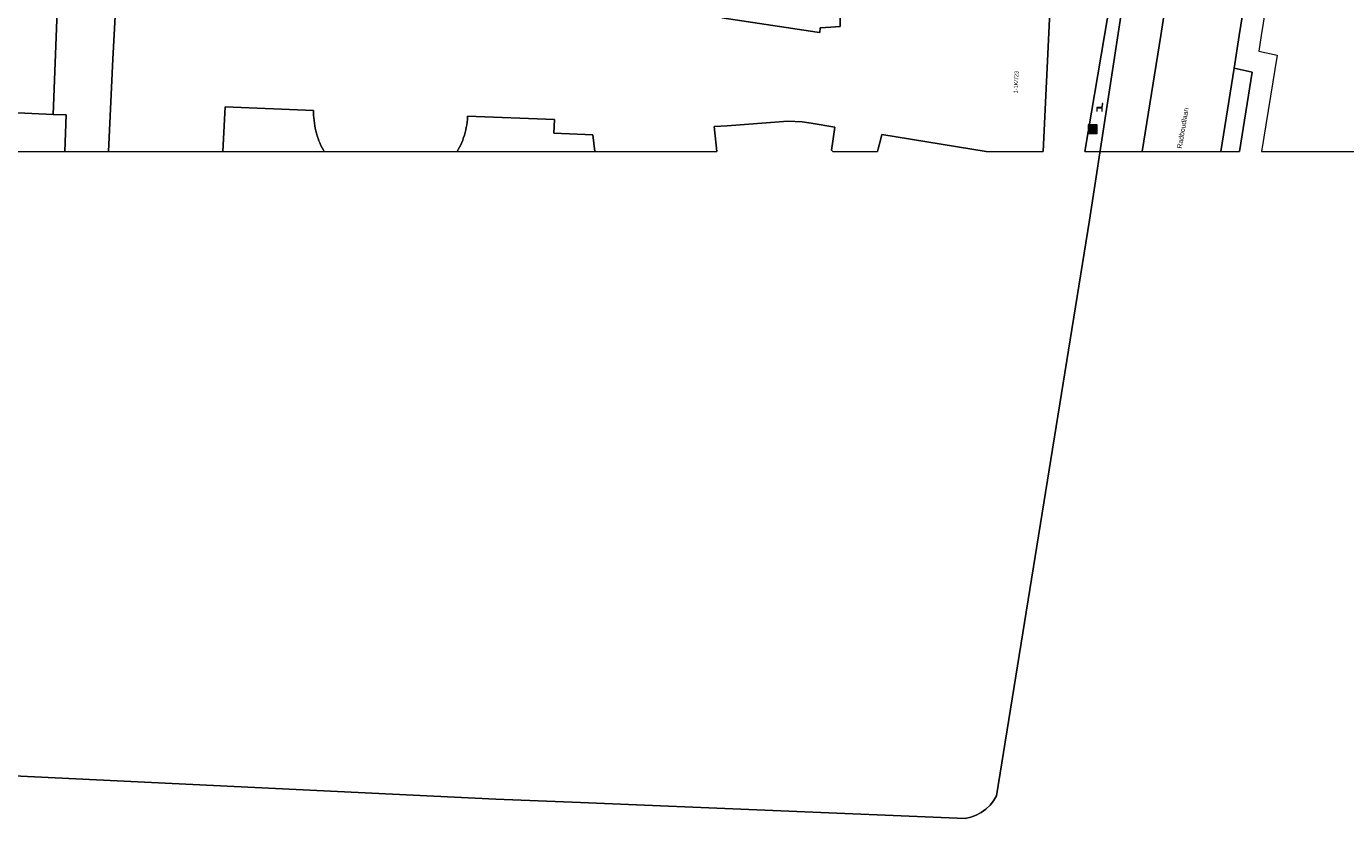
# Model space of a CAD drawing. Header units: metres. Extents: x 207466 to 209466, y 475780 to 477780.
# Tile 15 of 189: x 207901 to 208021, y 476129 to 476201. Entities that reach past the tile are written whole.
import ezdxf

# ---------------------------------------------------------------- set-up
doc = ezdxf.new("R2010")
doc.units = ezdxf.units.M
doc.layers.get('0').update_dxf_attribs({"color": 253, "linetype": 'CONTINUOUS'})
doc.layers.add('B-RO-GR-BEPLANTING_CULTUUR_HEESTERS-GV', color=7, linetype='CONTINUOUS', lineweight=0, true_color=0x6d8a47)
doc.layers.add('B-RO-OG-BEBOUWING-GV', color=7, linetype='CONTINUOUS', lineweight=0, true_color=0xa50000)
for name, color, linetype, lineweight in [('B-RO-IE-MEUBILAIR_WEGMEUBILAIR-S', 253, 'CONTINUOUS', 0), ('B-RO-OG-BEBOUWING-T18', 7, 'CONTINUOUS', 0), ('B-RO-OG-TERREIN_CULTUURSCHEIDING-GV', 253, 'CONTINUOUS', 0), ('B-RO-OG-TERREIN_ERF-GV', 253, 'CONTINUOUS', 0), ('B-RO-OG-TOPOGRAFIE-T18', 7, 'CONTINUOUS', 0), ('B-RO-VH-ONVERHARD-GV', 253, 'CONTINUOUS', 0), ('B-RO-VH-VERHARDING_BETONSTRAATSTEEN-GV', 253, 'CONTINUOUS', 0), ('B-RO-VH-VERHARDING_TEGEL-GV', 253, 'CONTINUOUS', 0), ('B-WE-KG-GRENS_PERCEEL-GV', 150, 'CONTINUOUS', 18)]:
    doc.layers.add(name, color=color, linetype=linetype, lineweight=lineweight)
doc.styles.add('NLCS-ISO-M200-T18', font='NLCS-ISO.ttf', dxfattribs={"height": 1.8})

# ---------------------------------------------------------------- blocks, each defined once
blk = doc.blocks.new('SIE-WEG_AFVALBAK-SO1')
at = {"linetype": 'Continuous'}
blk.add_hatch(color=0, dxfattribs=at).paths.add_polyline_path([(-1.5, -1.5), (1.5, -1.5), (1.5, 1.5), (-1.5, 1.5)])
at = {"color": 0, "linetype": 'ByBlock', "lineweight": -2, "flags": 128}
for points in [[(-2, -2), (2, -2), (2, 2), (-2, 2), (-2, -2)], [(-1.5, -1.5), (1.5, -1.5), (1.5, 1.5), (-1.5, 1.5), (-1.5, -1.5)]]:
    blk.add_lwpolyline(points, dxfattribs=at)
blk = doc.blocks.new('SIE-WEG_ZITBANK-SO1')
at = {"color": 0, "linetype": 'ByBlock', "lineweight": -2, "flags": 128}
blk.add_lwpolyline([(-0.9125, -1.6313), (-0.9125, -0.2), (1.0875, -0.2), (1.0875, -1.6313), (1.2875, -1.6313), (1.2875, -0.2125), (1.5361, 1.7765), (1.3346, 1.7765), (1.1125, 0), (-1.1125, 0), (-1.1125, -1.6313), (-0.9125, -1.6313)], dxfattribs=at)

msp = doc.modelspace()

# ---------------------------------------------------------------- linework, layer by layer
at = {"layer": 'B-RO-GR-BEPLANTING_CULTUUR_HEESTERS-GV', "flags": 128}
msp.add_lwpolyline([(207898.69, 476189.55), (207904.96, 476189.55), (207905.1, 476192.87), (207903.9, 476192.92), (207899.39, 476193.11), (207898.69, 476189.55)], dxfattribs=at)
at = {"layer": 'B-RO-OG-BEBOUWING-GV', "flags": 128}
for points in [[(207975.39, 476202.04), (207975.38, 476200.9), (207974.53, 476200.84), (207973.55, 476200.78), (207973.53, 476200.35), (207973.28, 476200.39), (207964.64, 476201.67)], [(207988.64, 476189.55), (207993.8, 476189.55), (207994.42, 476202.22)], [(207909.53, 476201.83), (207909.34, 476197.92), (207908.95, 476189.55), (207908.95, 476189.55), (207919.33, 476189.55), (207919.52, 476193.59), (207927.56, 476193.28), (207927.56, 476193.07), (207927.56, 476192.83), (207927.58, 476192.59), (207927.6, 476192.37), (207927.63, 476192.12), (207927.66, 476191.89), (207927.71, 476191.66), (207927.76, 476191.43), (207927.82, 476191.2), (207927.89, 476190.97), (207927.97, 476190.73), (207928.05, 476190.52), (207928.13, 476190.32), (207928.23, 476190.09), (207928.34, 476189.88), (207928.46, 476189.66), (207928.52, 476189.55), (207928.52, 476189.55), (207940.59, 476189.55), (207940.7, 476189.73), (207940.82, 476189.95), (207940.92, 476190.16), (207941.01, 476190.37), (207941.1, 476190.59), (207941.18, 476190.82), (207941.25, 476191.04), (207941.32, 476191.26), (207941.38, 476191.5), (207941.43, 476191.73), (207941.47, 476191.96), (207941.5, 476192.2), (207941.53, 476192.44), (207941.55, 476192.75), (207949.43, 476192.45), (207949.39, 476191.2), (207952.92, 476191.05), (207953.1, 476189.55), (207953.1, 476189.55), (207964.17, 476189.55), (207963.93, 476191.81), (207965.12, 476191.89), (207970.61, 476192.3), (207971.92, 476192.25), (207972.74, 476192.12), (207974.88, 476191.77), (207974.7, 476190.47), (207974.59, 476189.68), (207974.7, 476189.55), (207974.7, 476189.55), (207978.78, 476189.55), (207978.84, 476189.79), (207979.06, 476190.69), (207979.16, 476191.08), (207988.64, 476189.55)]]:
    msp.add_lwpolyline(points, dxfattribs=at)
at = {"layer": 'B-RO-OG-TERREIN_CULTUURSCHEIDING-GV', "flags": 128}
for points in [[(208030.34, 476312.93), (208029.85, 476313.01), (208026.83, 476294.46), (208023.99, 476277.51), (208021.25, 476259.9), (208011.61, 476200.08), (208011.14, 476197.12), (208012.78, 476196.76), (208011.63, 476189.55)], [(208013.65, 476189.55), (208031.03, 476189.55), (208031.92, 476194.58), (208032.42, 476197.44), (208032.75, 476199.28), (208032.88, 476200.08), (208034.41, 476209.94), (208034.83, 476212.57), (208036.46, 476223.03), (208038.34, 476230.01), (208043.26, 476259.47), (208045.89, 476276.4), (208049, 476294.96), (208050.99, 476308), (208031.5, 476310.73), (208028.81, 476294.14), (208025.97, 476277.19), (208023.22, 476259.58), (208013.62, 476200.08), (208013.39, 476198.67), (208015.05, 476198.3), (208013.65, 476189.55)], [(208023.22, 476259.58), (208013.62, 476200.08), (208013.39, 476198.67), (208015.05, 476198.3), (208013.65, 476189.55)], [(208013.65, 476189.55), (208027.62, 476189.55)]]:
    msp.add_lwpolyline(points, dxfattribs=at)
at = {"layer": 'B-RO-OG-TERREIN_ERF-GV', "flags": 128}
for points in [[(207919.33, 476189.55), (207928.52, 476189.55), (207928.46, 476189.66), (207928.34, 476189.88), (207928.23, 476190.09), (207928.13, 476190.32), (207928.05, 476190.52), (207927.97, 476190.73), (207927.89, 476190.97), (207927.82, 476191.2), (207927.76, 476191.43), (207927.71, 476191.66), (207927.66, 476191.89), (207927.63, 476192.12), (207927.6, 476192.37), (207927.58, 476192.59), (207927.56, 476192.83), (207927.56, 476193.07), (207927.56, 476193.28), (207919.52, 476193.59), (207919.33, 476189.55)], [(207953.1, 476189.55), (207952.92, 476191.05), (207949.39, 476191.2), (207949.43, 476192.45), (207941.55, 476192.75), (207941.53, 476192.44), (207941.5, 476192.2), (207941.47, 476191.96), (207941.43, 476191.73), (207941.38, 476191.5), (207941.32, 476191.26), (207941.25, 476191.04), (207941.18, 476190.82), (207941.1, 476190.59), (207941.01, 476190.37), (207940.92, 476190.16), (207940.82, 476189.95), (207940.7, 476189.73), (207940.59, 476189.55), (207940.59, 476189.55), (207953.1, 476189.55)]]:
    msp.add_lwpolyline(points, dxfattribs=at)
at = {"layer": 'B-RO-VH-ONVERHARD-GV', "flags": 128}
for points in [[(207904.96, 476189.55), (207908.95, 476189.55), (207909.34, 476197.92), (207909.53, 476201.83), (207909.65, 476204.39), (207910.61, 476204.35), (207910.74, 476207.36), (207911.07, 476214.65), (207908.06, 476214.77), (207908.52, 476225.28), (207906.02, 476225.39), (207905.56, 476214.88), (207905.22, 476206.97), (207904.47, 476207), (207903.9, 476192.92), (207905.1, 476192.87), (207904.96, 476189.55)], [(207997.58, 476189.55), (207999.37, 476200.08), (208001.07, 476210.06), (208002.25, 476217.09)], [(207964.64, 476201.67), (207973.28, 476200.39), (207973.53, 476200.35), (207973.55, 476200.78), (207974.53, 476200.84), (207975.38, 476200.9), (207975.39, 476202.04)], [(207994.42, 476202.22), (207993.8, 476189.55)], [(207974.7, 476189.55), (207974.59, 476189.68), (207974.7, 476190.47), (207974.88, 476191.77), (207972.74, 476192.12), (207971.92, 476192.25), (207970.61, 476192.3), (207965.12, 476191.89), (207963.93, 476191.81), (207964.17, 476189.55)], [(207988.64, 476189.55), (207979.16, 476191.08), (207979.06, 476190.69), (207978.84, 476189.79), (207978.78, 476189.55)]]:
    msp.add_lwpolyline(points, dxfattribs=at)
at = {"layer": 'B-RO-VH-VERHARDING_BETONSTRAATSTEEN-GV', "flags": 128}
msp.add_lwpolyline([(208002.81, 476189.55), (208009.95, 476189.55), (208011.14, 476197.12), (208011.61, 476200.08), (208021.25, 476259.9), (208023.99, 476277.51), (208026.83, 476294.46), (208029.85, 476313.01), (208030.1, 476314.49), (208030.33, 476315.99), (208023.17, 476317.1), (208020.31, 476298.09), (208020.22, 476296.75), (208020.02, 476295.73), (208019.35, 476292.34), (208018.67, 476288.89), (208008.98, 476228.21), (208008.06, 476221.8), (208007.84, 476221.24), (208005.14, 476204.19), (208004.49, 476200.08), (208002.81, 476189.55)], dxfattribs=at)
at = {"layer": 'B-RO-VH-VERHARDING_TEGEL-GV', "flags": 128}
for points in [[(207899.39, 476193.11), (207903.9, 476192.92), (207904.47, 476207), (207904.22, 476207.01), (207900.66, 476207.16), (207900.97, 476214.11), (207900.92, 476213.92), (207900.81, 476213.76), (207900.64, 476213.66), (207900.45, 476213.63), (207897.27, 476213.78), (207900.36, 476197.95), (207899.39, 476193.11)], [(207997.58, 476189.55), (208002.81, 476189.55), (208004.49, 476200.08), (208005.14, 476204.19), (208005.09, 476205.21), (208005, 476205.77), (208004.83, 476206.32), (208004.42, 476207.14), (208003.91, 476207.94), (208003.09, 476208.88), (208002.22, 476209.55), (208001.07, 476210.06), (207999.37, 476200.08), (207997.58, 476189.55)], [(208009.95, 476189.55), (208011.63, 476189.55), (208012.78, 476196.76), (208011.14, 476197.12), (208009.95, 476189.55)]]:
    msp.add_lwpolyline(points, dxfattribs=at)
at = {"layer": 'B-WE-KG-GRENS_PERCEEL-GV'}
for points in [[(208004.19, 476223.55), (207998.01, 476183.3), (207989.58, 476131.05), (207989.31, 476130.6), (207988.99, 476130.2), (207988.61, 476129.83), (207988.19, 476129.53), (207987.73, 476129.28), (207987.25, 476129.09), (207986.74, 476128.97), (207951.79, 476130.45), (207944.11, 476130.73), (207900.33, 476132.86)], [(207900.33, 476132.86), (207944.11, 476130.73), (207951.79, 476130.45), (207986.74, 476128.97), (207987.25, 476129.09), (207987.73, 476129.28), (207988.19, 476129.53), (207988.61, 476129.83), (207988.99, 476130.2), (207989.31, 476130.6), (207989.58, 476131.05), (207998.01, 476183.3), (208004.19, 476223.55)]]:
    msp.add_lwpolyline(points, dxfattribs=at)

# ---------------------------------------------------------------- block references
at = {"layer": 'B-RO-IE-MEUBILAIR_WEGMEUBILAIR-S', "xscale": 0.2, "yscale": 0.2, "zscale": 0.2}
for name, p in [('SIE-WEG_ZITBANK-SO1', (207998.91, 476193.54)), ('SIE-WEG_AFVALBAK-SO1', (207998.31, 476191.57))]:
    msp.add_blockref(name, p, dxfattribs=at)

# ---------------------------------------------------------------- texts
at = {"layer": 'B-RO-OG-BEBOUWING-T18', "insert": (207991.35, 476195.84), "char_height": 0.36, "attachment_point": 5, "rotation": 87.2, "line_spacing_factor": 0.8, "style": 'NLCS-ISO-M200-T18'}
msp.add_mtext('{\\fArial|b0|i0|c0|p34;\\C256;1-1K/723}', dxfattribs=at)
at = {"layer": 'B-RO-OG-TOPOGRAFIE-T18', "insert": (208006.49, 476191.67), "char_height": 0.45, "attachment_point": 5, "rotation": 80.4, "line_spacing_factor": 0.8, "style": 'NLCS-ISO-M200-T18'}
msp.add_mtext('{\\fArial|b0|i0|c0|p34;\\C256;Radboudlaan}', dxfattribs=at)

doc.saveas('drawing.dxf')
